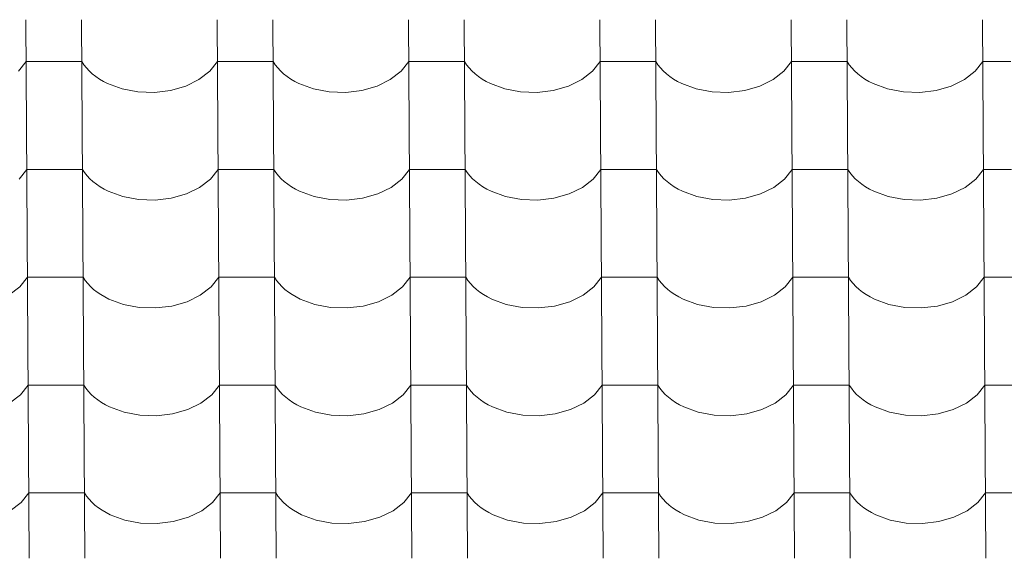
# Model space of a CAD drawing. Header units: millimetres. Extents: x -29001 to 109416, y -1251 to 13451.
# Tile 104 of 163: x -10606 to -9757, y 9032 to 9497. Entities that reach past the tile are written whole.
import ezdxf

# ---------------------------------------------------------------- set-up
doc = ezdxf.new("R2010")
doc.units = ezdxf.units.MM
doc.header["$MEASUREMENT"] = 0
doc.layers.add('POHLED JIŽNÍ_1_Konstrukce - nosné', color=7, linetype='Continuous')
doc.layers.add('POHLED JIŽNÍ_1_Nové_Výplně - Povrchové', color=7, linetype='Continuous')

# ---------------------------------------------------------------- blocks, each defined once
blk = doc.blocks.new('*X1', base_point=(-31394.74, -25864.88))
at = {"layer": 'POHLED JIŽNÍ_1_Nové_Výplně - Povrchové', "color": 21, "linetype": 'Continuous', "lineweight": 20, "true_color": 0xffaaaa}
for p, q in [((-10600.7, 9497.15), (-10600.12, 9404.47)), ((-10552.67, 9497.15), (-10552.09, 9404.47)), ((-10435.7, 9497.15), (-10435.12, 9404.47)), ((-10387.67, 9497.15), (-10387.09, 9404.47)), ((-10270.71, 9497.15), (-10270.13, 9404.47)), ((-10222.67, 9497.15), (-10222.09, 9404.47)), ((-10105.71, 9497.15), (-10105.13, 9404.47)), ((-10057.67, 9497.15), (-10057.09, 9404.47)), ((-9940.71, 9497.15), (-9940.13, 9404.47)), ((-9892.68, 9497.15), (-9892.1, 9404.47)), ((-9775.71, 9497.15), (-9775.13, 9404.47)), ((-10607.09, 9452.6), (-10600.47, 9460.99)), ((-10576.46, 9460.99), (-10600.47, 9460.99)), ((-10552.44, 9460.99), (-10576.46, 9460.99)), ((-10552.44, 9460.99), (-10550.6, 9458.2)), ((-10550.6, 9458.2), (-10548.46, 9455.5)), ((-10442.09, 9452.6), (-10435.48, 9460.99)), ((-10411.46, 9460.99), (-10435.48, 9460.99)), ((-10387.44, 9460.99), (-10411.46, 9460.99)), ((-10387.44, 9460.99), (-10385.6, 9458.2)), ((-10385.6, 9458.2), (-10383.46, 9455.5)), ((-10277.09, 9452.6), (-10270.48, 9460.99)), ((-10246.46, 9460.99), (-10270.48, 9460.99)), ((-10222.44, 9460.99), (-10246.46, 9460.99)), ((-10222.44, 9460.99), (-10220.6, 9458.2)), ((-10220.6, 9458.2), (-10218.47, 9455.5)), ((-10112.1, 9452.6), (-10105.48, 9460.99)), ((-10081.46, 9460.99), (-10105.48, 9460.99)), ((-10057.45, 9460.99), (-10081.46, 9460.99)), ((-10057.45, 9460.99), (-10055.61, 9458.2)), ((-10055.61, 9458.2), (-10053.47, 9455.5)), ((-9947.1, 9452.6), (-9940.48, 9460.99)), ((-9916.47, 9460.99), (-9940.48, 9460.99)), ((-9892.45, 9460.99), (-9916.47, 9460.99)), ((-9892.45, 9460.99), (-9890.61, 9458.2)), ((-9890.61, 9458.2), (-9888.47, 9455.5)), ((-9782.1, 9452.6), (-9775.49, 9460.99)), ((-9751.47, 9460.99), (-9775.49, 9460.99)), ((-10548.46, 9455.5), (-10546.04, 9452.91)), ((-10546.04, 9452.91), (-10543.34, 9450.45)), ((-10543.34, 9450.45), (-10540.38, 9448.12)), ((-10451.36, 9445.43), (-10442.09, 9452.6)), ((-10383.46, 9455.5), (-10381.04, 9452.91)), ((-10381.04, 9452.91), (-10378.34, 9450.45)), ((-10378.34, 9450.45), (-10375.39, 9448.12)), ((-10286.36, 9445.43), (-10277.09, 9452.6)), ((-10218.47, 9455.5), (-10216.04, 9452.91)), ((-10216.04, 9452.91), (-10213.34, 9450.45)), ((-10213.34, 9450.45), (-10210.39, 9448.12)), ((-10121.36, 9445.43), (-10112.1, 9452.6)), ((-10053.47, 9455.5), (-10051.04, 9452.91)), ((-10051.04, 9452.91), (-10048.35, 9450.45)), ((-10048.35, 9450.45), (-10045.39, 9448.12)), ((-9956.37, 9445.43), (-9947.1, 9452.6)), ((-9888.47, 9455.5), (-9886.05, 9452.91)), ((-9886.05, 9452.91), (-9883.35, 9450.45)), ((-9883.35, 9450.45), (-9880.39, 9448.12)), ((-9791.37, 9445.43), (-9782.1, 9452.6)), ((-10540.38, 9448.12), (-10537.19, 9445.94)), ((-10537.19, 9445.94), (-10533.76, 9443.93)), ((-10533.76, 9443.93), (-10530.13, 9442.08)), ((-10530.13, 9442.08), (-10517.66, 9437.5)), ((-10462.8, 9439.84), (-10451.36, 9445.43)), ((-10375.39, 9448.12), (-10372.19, 9445.94)), ((-10372.19, 9445.94), (-10368.76, 9443.93)), ((-10368.76, 9443.93), (-10365.13, 9442.08)), ((-10365.13, 9442.08), (-10352.66, 9437.5)), ((-10297.8, 9439.84), (-10286.36, 9445.43)), ((-10210.39, 9448.12), (-10207.19, 9445.94)), ((-10207.19, 9445.94), (-10203.77, 9443.93)), ((-10203.77, 9443.93), (-10200.13, 9442.08)), ((-10200.13, 9442.08), (-10187.66, 9437.5)), ((-10132.8, 9439.84), (-10121.36, 9445.43)), ((-10045.39, 9448.12), (-10042.19, 9445.94)), ((-10042.19, 9445.94), (-10038.77, 9443.93)), ((-10038.77, 9443.93), (-10035.14, 9442.08)), ((-10035.14, 9442.08), (-10022.66, 9437.5)), ((-9967.81, 9439.84), (-9956.37, 9445.43)), ((-9880.39, 9448.12), (-9877.2, 9445.94)), ((-9877.2, 9445.94), (-9873.77, 9443.93)), ((-9873.77, 9443.93), (-9870.14, 9442.08)), ((-9870.14, 9442.08), (-9857.67, 9437.5)), ((-9802.81, 9439.84), (-9791.37, 9445.43)), ((-10517.66, 9437.5), (-10503.98, 9434.92)), ((-10503.98, 9434.92), (-10489.8, 9434.45)), ((-10489.8, 9434.45), (-10475.83, 9436.12)), ((-10475.83, 9436.12), (-10462.8, 9439.84)), ((-10352.66, 9437.5), (-10338.98, 9434.92)), ((-10338.98, 9434.92), (-10324.8, 9434.45)), ((-10324.8, 9434.45), (-10310.84, 9436.12)), ((-10310.84, 9436.12), (-10297.8, 9439.84)), ((-10187.66, 9437.5), (-10173.99, 9434.92)), ((-10173.99, 9434.92), (-10159.8, 9434.45)), ((-10159.8, 9434.45), (-10145.84, 9436.12)), ((-10145.84, 9436.12), (-10132.8, 9439.84)), ((-10022.66, 9437.5), (-10008.99, 9434.92)), ((-10008.99, 9434.92), (-9994.81, 9434.45)), ((-9994.81, 9434.45), (-9980.84, 9436.12)), ((-9980.84, 9436.12), (-9967.81, 9439.84)), ((-9857.67, 9437.5), (-9843.99, 9434.92)), ((-9843.99, 9434.92), (-9829.81, 9434.45)), ((-9829.81, 9434.45), (-9815.85, 9436.12)), ((-9815.85, 9436.12), (-9802.81, 9439.84)), ((-10600.12, 9404.14), (-10599.54, 9311.46)), ((-10552.08, 9404.14), (-10551.5, 9311.46)), ((-10435.12, 9404.14), (-10434.54, 9311.46)), ((-10387.09, 9404.14), (-10386.51, 9311.46)), ((-10270.12, 9404.14), (-10269.54, 9311.46)), ((-10222.09, 9404.14), (-10221.51, 9311.46)), ((-10105.13, 9404.14), (-10104.55, 9311.46)), ((-10057.09, 9404.14), (-10056.51, 9311.46)), ((-9940.13, 9404.14), (-9939.55, 9311.46)), ((-9892.09, 9404.14), (-9891.52, 9311.46)), ((-9775.13, 9404.14), (-9774.55, 9311.46)), ((-10606.51, 9359.59), (-10599.89, 9367.98)), ((-10575.88, 9367.98), (-10599.89, 9367.98)), ((-10551.86, 9367.98), (-10575.88, 9367.98)), ((-10551.86, 9367.98), (-10550.02, 9365.19)), ((-10550.02, 9365.19), (-10547.88, 9362.49)), ((-10441.51, 9359.59), (-10434.9, 9367.98)), ((-10410.88, 9367.98), (-10434.9, 9367.98)), ((-10386.86, 9367.98), (-10410.88, 9367.98)), ((-10386.86, 9367.98), (-10385.02, 9365.19)), ((-10385.02, 9365.19), (-10382.88, 9362.49)), ((-10276.51, 9359.59), (-10269.9, 9367.98)), ((-10245.88, 9367.98), (-10269.9, 9367.98)), ((-10221.86, 9367.98), (-10245.88, 9367.98)), ((-10221.86, 9367.98), (-10220.02, 9365.19)), ((-10220.02, 9365.19), (-10217.88, 9362.49)), ((-10111.52, 9359.59), (-10104.9, 9367.98)), ((-10080.88, 9367.98), (-10104.9, 9367.98)), ((-10056.87, 9367.98), (-10080.88, 9367.98)), ((-10056.87, 9367.98), (-10055.02, 9365.19)), ((-10055.02, 9365.19), (-10052.89, 9362.49)), ((-9946.52, 9359.59), (-9939.9, 9367.98)), ((-9915.89, 9367.98), (-9939.9, 9367.98)), ((-9891.87, 9367.98), (-9915.89, 9367.98)), ((-9891.87, 9367.98), (-9890.03, 9365.19)), ((-9890.03, 9365.19), (-9887.89, 9362.49)), ((-9781.52, 9359.59), (-9774.91, 9367.98)), ((-9750.89, 9367.98), (-9774.91, 9367.98)), ((-10547.88, 9362.49), (-10545.45, 9359.9)), ((-10545.45, 9359.9), (-10542.76, 9357.44)), ((-10542.76, 9357.44), (-10539.8, 9355.11)), ((-10450.78, 9352.42), (-10441.51, 9359.59)), ((-10382.88, 9362.49), (-10380.46, 9359.9)), ((-10380.46, 9359.9), (-10377.76, 9357.44)), ((-10377.76, 9357.44), (-10374.81, 9355.11)), ((-10285.78, 9352.42), (-10276.51, 9359.59)), ((-10217.88, 9362.49), (-10215.46, 9359.9)), ((-10215.46, 9359.9), (-10212.76, 9357.44)), ((-10212.76, 9357.44), (-10209.81, 9355.11)), ((-10120.78, 9352.42), (-10111.52, 9359.59)), ((-10052.89, 9362.49), (-10050.46, 9359.9)), ((-10050.46, 9359.9), (-10047.77, 9357.44)), ((-10047.77, 9357.44), (-10044.81, 9355.11)), ((-9955.78, 9352.42), (-9946.52, 9359.59)), ((-9887.89, 9362.49), (-9885.47, 9359.9)), ((-9885.47, 9359.9), (-9882.77, 9357.44)), ((-9882.77, 9357.44), (-9879.81, 9355.11)), ((-9790.79, 9352.42), (-9781.52, 9359.59)), ((-10539.8, 9355.11), (-10536.6, 9352.93)), ((-10536.6, 9352.93), (-10533.18, 9350.92)), ((-10533.18, 9350.92), (-10529.55, 9349.07)), ((-10529.55, 9349.07), (-10517.08, 9344.5)), ((-10462.22, 9346.83), (-10450.78, 9352.42)), ((-10374.81, 9355.11), (-10371.61, 9352.93)), ((-10371.61, 9352.93), (-10368.18, 9350.92)), ((-10368.18, 9350.92), (-10364.55, 9349.07)), ((-10364.55, 9349.07), (-10352.08, 9344.5)), ((-10297.22, 9346.83), (-10285.78, 9352.42)), ((-10209.81, 9355.11), (-10206.61, 9352.93)), ((-10206.61, 9352.93), (-10203.19, 9350.92)), ((-10203.19, 9350.92), (-10199.55, 9349.07)), ((-10199.55, 9349.07), (-10187.08, 9344.5)), ((-10132.22, 9346.83), (-10120.78, 9352.42)), ((-10044.81, 9355.11), (-10041.61, 9352.93)), ((-10041.61, 9352.93), (-10038.19, 9350.92)), ((-10038.19, 9350.92), (-10034.55, 9349.07)), ((-10034.55, 9349.07), (-10022.08, 9344.5)), ((-9967.23, 9346.83), (-9955.78, 9352.42)), ((-9879.81, 9355.11), (-9876.62, 9352.93)), ((-9876.62, 9352.93), (-9873.19, 9350.92)), ((-9873.19, 9350.92), (-9869.56, 9349.07)), ((-9869.56, 9349.07), (-9857.09, 9344.5)), ((-9802.23, 9346.83), (-9790.79, 9352.42)), ((-10517.08, 9344.5), (-10503.4, 9341.91)), ((-10503.4, 9341.91), (-10489.22, 9341.44)), ((-10489.22, 9341.44), (-10475.25, 9343.11)), ((-10475.25, 9343.11), (-10462.22, 9346.83)), ((-10352.08, 9344.5), (-10338.4, 9341.91)), ((-10338.4, 9341.91), (-10324.22, 9341.44)), ((-10324.22, 9341.44), (-10310.26, 9343.11)), ((-10310.26, 9343.11), (-10297.22, 9346.83)), ((-10187.08, 9344.5), (-10173.4, 9341.91)), ((-10173.4, 9341.91), (-10159.22, 9341.44)), ((-10159.22, 9341.44), (-10145.26, 9343.11)), ((-10145.26, 9343.11), (-10132.22, 9346.83)), ((-10022.08, 9344.5), (-10008.41, 9341.91)), ((-10008.41, 9341.91), (-9994.23, 9341.44)), ((-9994.23, 9341.44), (-9980.26, 9343.11)), ((-9980.26, 9343.11), (-9967.23, 9346.83)), ((-9857.09, 9344.5), (-9843.41, 9341.91)), ((-9843.41, 9341.91), (-9829.23, 9341.44)), ((-9829.23, 9341.44), (-9815.26, 9343.11)), ((-9815.26, 9343.11), (-9802.23, 9346.83)), ((-10599.54, 9311.13), (-10598.96, 9218.45)), ((-10551.5, 9311.13), (-10550.92, 9218.45)), ((-10434.54, 9311.13), (-10433.96, 9218.45)), ((-10386.51, 9311.13), (-10385.93, 9218.45)), ((-10269.54, 9311.13), (-10268.96, 9218.45)), ((-10221.51, 9311.13), (-10220.93, 9218.45)), ((-10104.54, 9311.13), (-10103.97, 9218.45)), ((-10056.51, 9311.13), (-10055.93, 9218.45)), ((-9939.55, 9311.13), (-9938.97, 9218.45)), ((-9891.51, 9311.13), (-9890.93, 9218.45)), ((-9774.55, 9311.13), (-9773.97, 9218.45)), ((-10605.93, 9266.59), (-10599.31, 9274.97)), ((-10575.29, 9274.97), (-10599.31, 9274.97)), ((-10551.28, 9274.97), (-10575.29, 9274.97)), ((-10551.28, 9274.97), (-10549.43, 9272.18)), ((-10549.43, 9272.18), (-10547.3, 9269.48)), ((-10440.93, 9266.59), (-10434.31, 9274.97)), ((-10410.3, 9274.97), (-10434.31, 9274.97)), ((-10386.28, 9274.97), (-10410.3, 9274.97)), ((-10386.28, 9274.97), (-10384.44, 9272.18)), ((-10384.44, 9272.18), (-10382.3, 9269.48)), ((-10275.93, 9266.59), (-10269.32, 9274.97)), ((-10245.3, 9274.97), (-10269.32, 9274.97)), ((-10221.28, 9274.97), (-10245.3, 9274.97)), ((-10221.28, 9274.97), (-10219.44, 9272.18)), ((-10219.44, 9272.18), (-10217.3, 9269.48)), ((-10110.93, 9266.59), (-10104.32, 9274.97)), ((-10080.3, 9274.97), (-10104.32, 9274.97)), ((-10056.28, 9274.97), (-10080.3, 9274.97)), ((-10056.28, 9274.97), (-10054.44, 9272.18)), ((-10054.44, 9272.18), (-10052.3, 9269.48)), ((-9945.94, 9266.59), (-9939.32, 9274.97)), ((-9915.3, 9274.97), (-9939.32, 9274.97)), ((-9891.29, 9274.97), (-9915.3, 9274.97)), ((-9891.29, 9274.97), (-9889.45, 9272.18)), ((-9889.45, 9272.18), (-9887.31, 9269.48)), ((-9780.94, 9266.59), (-9774.32, 9274.97)), ((-9750.31, 9274.97), (-9774.32, 9274.97)), ((-10615.19, 9259.41), (-10605.93, 9266.59)), ((-10547.3, 9269.48), (-10544.87, 9266.9)), ((-10544.87, 9266.9), (-10542.18, 9264.43)), ((-10542.18, 9264.43), (-10539.22, 9262.1)), ((-10450.19, 9259.41), (-10440.93, 9266.59)), ((-10382.3, 9269.48), (-10379.88, 9266.9)), ((-10379.88, 9266.9), (-10377.18, 9264.43)), ((-10377.18, 9264.43), (-10374.22, 9262.1)), ((-10285.2, 9259.41), (-10275.93, 9266.59)), ((-10217.3, 9269.48), (-10214.88, 9266.9)), ((-10214.88, 9266.9), (-10212.18, 9264.43)), ((-10212.18, 9264.43), (-10209.23, 9262.1)), ((-10120.2, 9259.41), (-10110.93, 9266.59)), ((-10052.3, 9269.48), (-10049.88, 9266.9)), ((-10049.88, 9266.9), (-10047.18, 9264.43)), ((-10047.18, 9264.43), (-10044.23, 9262.1)), ((-9955.2, 9259.41), (-9945.94, 9266.59)), ((-9887.31, 9269.48), (-9884.88, 9266.9)), ((-9884.88, 9266.9), (-9882.19, 9264.43)), ((-9882.19, 9264.43), (-9879.23, 9262.1)), ((-9790.2, 9259.41), (-9780.94, 9266.59)), ((-10539.22, 9262.1), (-10536.02, 9259.93)), ((-10536.02, 9259.93), (-10532.6, 9257.91)), ((-10532.6, 9257.91), (-10528.97, 9256.06)), ((-10528.97, 9256.06), (-10516.49, 9251.49)), ((-10474.67, 9250.1), (-10461.64, 9253.82)), ((-10461.64, 9253.82), (-10450.19, 9259.41)), ((-10374.22, 9262.1), (-10371.03, 9259.93)), ((-10371.03, 9259.93), (-10367.6, 9257.91)), ((-10367.6, 9257.91), (-10363.97, 9256.06)), ((-10363.97, 9256.06), (-10351.5, 9251.49)), ((-10309.67, 9250.1), (-10296.64, 9253.82)), ((-10296.64, 9253.82), (-10285.2, 9259.41)), ((-10209.23, 9262.1), (-10206.03, 9259.93)), ((-10206.03, 9259.93), (-10202.6, 9257.91)), ((-10202.6, 9257.91), (-10198.97, 9256.06)), ((-10198.97, 9256.06), (-10186.5, 9251.49)), ((-10144.68, 9250.1), (-10131.64, 9253.82)), ((-10131.64, 9253.82), (-10120.2, 9259.41)), ((-10044.23, 9262.1), (-10041.03, 9259.93)), ((-10041.03, 9259.93), (-10037.61, 9257.91)), ((-10037.61, 9257.91), (-10033.97, 9256.06)), ((-10033.97, 9256.06), (-10021.5, 9251.49)), ((-9979.68, 9250.1), (-9966.64, 9253.82)), ((-9966.64, 9253.82), (-9955.2, 9259.41)), ((-9879.23, 9262.1), (-9876.03, 9259.93)), ((-9876.03, 9259.93), (-9872.61, 9257.91)), ((-9872.61, 9257.91), (-9868.98, 9256.06)), ((-9868.98, 9256.06), (-9856.5, 9251.49)), ((-9814.68, 9250.1), (-9801.65, 9253.82)), ((-9801.65, 9253.82), (-9790.2, 9259.41)), ((-10516.49, 9251.49), (-10502.82, 9248.9)), ((-10502.82, 9248.9), (-10488.64, 9248.43)), ((-10488.64, 9248.43), (-10474.67, 9250.1)), ((-10351.5, 9251.49), (-10337.82, 9248.9)), ((-10337.82, 9248.9), (-10323.64, 9248.43)), ((-10323.64, 9248.43), (-10309.67, 9250.1)), ((-10186.5, 9251.49), (-10172.82, 9248.9)), ((-10172.82, 9248.9), (-10158.64, 9248.43)), ((-10158.64, 9248.43), (-10144.68, 9250.1)), ((-10021.5, 9251.49), (-10007.83, 9248.9)), ((-10007.83, 9248.9), (-9993.64, 9248.43)), ((-9993.64, 9248.43), (-9979.68, 9250.1)), ((-9856.5, 9251.49), (-9842.83, 9248.9)), ((-9842.83, 9248.9), (-9828.65, 9248.43)), ((-9828.65, 9248.43), (-9814.68, 9250.1)), ((-10598.96, 9218.12), (-10598.38, 9125.44)), ((-10550.92, 9218.12), (-10550.34, 9125.44)), ((-10433.96, 9218.12), (-10433.38, 9125.44)), ((-10385.92, 9218.12), (-10385.34, 9125.44)), ((-10268.96, 9218.12), (-10268.38, 9125.44)), ((-10220.93, 9218.12), (-10220.35, 9125.44)), ((-10103.96, 9218.12), (-10103.38, 9125.44)), ((-10055.93, 9218.12), (-10055.35, 9125.44)), ((-9938.97, 9218.12), (-9938.39, 9125.44)), ((-9890.93, 9218.12), (-9890.35, 9125.44)), ((-9773.97, 9218.12), (-9773.39, 9125.44)), ((-10605.34, 9173.58), (-10598.73, 9181.96)), ((-10574.71, 9181.96), (-10598.73, 9181.96)), ((-10550.69, 9181.96), (-10574.71, 9181.96)), ((-10550.69, 9181.96), (-10548.85, 9179.17)), ((-10548.85, 9179.17), (-10546.72, 9176.47)), ((-10440.35, 9173.58), (-10433.73, 9181.96)), ((-10409.71, 9181.96), (-10433.73, 9181.96)), ((-10385.7, 9181.96), (-10409.71, 9181.96)), ((-10385.7, 9181.96), (-10383.86, 9179.17)), ((-10383.86, 9179.17), (-10381.72, 9176.47)), ((-10275.35, 9173.58), (-10268.73, 9181.96)), ((-10244.72, 9181.96), (-10268.73, 9181.96)), ((-10220.7, 9181.96), (-10244.72, 9181.96)), ((-10220.7, 9181.96), (-10218.86, 9179.17)), ((-10218.86, 9179.17), (-10216.72, 9176.47)), ((-10110.35, 9173.58), (-10103.74, 9181.96)), ((-10079.72, 9181.96), (-10103.74, 9181.96)), ((-10055.7, 9181.96), (-10079.72, 9181.96)), ((-10055.7, 9181.96), (-10053.86, 9179.17)), ((-10053.86, 9179.17), (-10051.72, 9176.47)), ((-9945.36, 9173.58), (-9938.74, 9181.96)), ((-9914.72, 9181.96), (-9938.74, 9181.96)), ((-9890.71, 9181.96), (-9914.72, 9181.96)), ((-9890.71, 9181.96), (-9888.86, 9179.17)), ((-9888.86, 9179.17), (-9886.73, 9176.47)), ((-9780.36, 9173.58), (-9773.74, 9181.96)), ((-9749.73, 9181.96), (-9773.74, 9181.96)), ((-10614.61, 9166.4), (-10605.34, 9173.58)), ((-10546.72, 9176.47), (-10544.29, 9173.89)), ((-10544.29, 9173.89), (-10541.6, 9171.42)), ((-10541.6, 9171.42), (-10538.64, 9169.1)), ((-10538.64, 9169.1), (-10535.44, 9166.92)), ((-10449.61, 9166.4), (-10440.35, 9173.58)), ((-10381.72, 9176.47), (-10379.29, 9173.89)), ((-10379.29, 9173.89), (-10376.6, 9171.42)), ((-10376.6, 9171.42), (-10373.64, 9169.1)), ((-10373.64, 9169.1), (-10370.44, 9166.92)), ((-10284.62, 9166.4), (-10275.35, 9173.58)), ((-10216.72, 9176.47), (-10214.3, 9173.89)), ((-10214.3, 9173.89), (-10211.6, 9171.42)), ((-10211.6, 9171.42), (-10208.65, 9169.1)), ((-10208.65, 9169.1), (-10205.45, 9166.92)), ((-10119.62, 9166.4), (-10110.35, 9173.58)), ((-10051.72, 9176.47), (-10049.3, 9173.89)), ((-10049.3, 9173.89), (-10046.6, 9171.42)), ((-10046.6, 9171.42), (-10043.65, 9169.1)), ((-10043.65, 9169.1), (-10040.45, 9166.92)), ((-9954.62, 9166.4), (-9945.36, 9173.58)), ((-9886.73, 9176.47), (-9884.3, 9173.89)), ((-9884.3, 9173.89), (-9881.61, 9171.42)), ((-9881.61, 9171.42), (-9878.65, 9169.1)), ((-9878.65, 9169.1), (-9875.45, 9166.92)), ((-9789.62, 9166.4), (-9780.36, 9173.58)), ((-10535.44, 9166.92), (-10532.02, 9164.9)), ((-10532.02, 9164.9), (-10528.38, 9163.05)), ((-10528.38, 9163.05), (-10515.91, 9158.48)), ((-10474.09, 9157.09), (-10461.05, 9160.81)), ((-10461.05, 9160.81), (-10449.61, 9166.4)), ((-10370.44, 9166.92), (-10367.02, 9164.9)), ((-10367.02, 9164.9), (-10363.39, 9163.05)), ((-10363.39, 9163.05), (-10350.91, 9158.48)), ((-10309.09, 9157.09), (-10296.06, 9160.81)), ((-10296.06, 9160.81), (-10284.62, 9166.4)), ((-10205.45, 9166.92), (-10202.02, 9164.9)), ((-10202.02, 9164.9), (-10198.39, 9163.05)), ((-10198.39, 9163.05), (-10185.92, 9158.48)), ((-10144.1, 9157.09), (-10131.06, 9160.81)), ((-10131.06, 9160.81), (-10119.62, 9166.4)), ((-10040.45, 9166.92), (-10037.02, 9164.9)), ((-10037.02, 9164.9), (-10033.39, 9163.05)), ((-10033.39, 9163.05), (-10020.92, 9158.48)), ((-9979.1, 9157.09), (-9966.06, 9160.81)), ((-9966.06, 9160.81), (-9954.62, 9166.4)), ((-9875.45, 9166.92), (-9872.03, 9164.9)), ((-9872.03, 9164.9), (-9868.39, 9163.05)), ((-9868.39, 9163.05), (-9855.92, 9158.48)), ((-9814.1, 9157.09), (-9801.07, 9160.81)), ((-9801.07, 9160.81), (-9789.62, 9166.4)), ((-10515.91, 9158.48), (-10502.24, 9155.89)), ((-10502.24, 9155.89), (-10488.05, 9155.42)), ((-10488.05, 9155.42), (-10474.09, 9157.09)), ((-10350.91, 9158.48), (-10337.24, 9155.89)), ((-10337.24, 9155.89), (-10323.06, 9155.42)), ((-10323.06, 9155.42), (-10309.09, 9157.09)), ((-10185.92, 9158.48), (-10172.24, 9155.89)), ((-10172.24, 9155.89), (-10158.06, 9155.42)), ((-10158.06, 9155.42), (-10144.1, 9157.09)), ((-10020.92, 9158.48), (-10007.24, 9155.89)), ((-10007.24, 9155.89), (-9993.06, 9155.42)), ((-9993.06, 9155.42), (-9979.1, 9157.09)), ((-9855.92, 9158.48), (-9842.25, 9155.89)), ((-9842.25, 9155.89), (-9828.07, 9155.42)), ((-9828.07, 9155.42), (-9814.1, 9157.09)), ((-10598.37, 9125.11), (-10597.79, 9032.43)), ((-10550.34, 9125.11), (-10549.76, 9032.43)), ((-10433.38, 9125.11), (-10432.8, 9032.43)), ((-10385.34, 9125.11), (-10384.76, 9032.43)), ((-10268.38, 9125.11), (-10267.8, 9032.43)), ((-10220.34, 9125.11), (-10219.77, 9032.43)), ((-10103.38, 9125.11), (-10102.8, 9032.43)), ((-10055.35, 9125.11), (-10054.77, 9032.43)), ((-9938.38, 9125.11), (-9937.8, 9032.43)), ((-9890.35, 9125.11), (-9889.77, 9032.43)), ((-9773.39, 9125.11), (-9772.81, 9032.43)), ((-10604.76, 9080.57), (-10598.15, 9088.95)), ((-10574.13, 9088.95), (-10598.15, 9088.95)), ((-10550.11, 9088.95), (-10574.13, 9088.95)), ((-10550.11, 9088.95), (-10548.27, 9086.16)), ((-10548.27, 9086.16), (-10546.13, 9083.46)), ((-10439.77, 9080.57), (-10433.15, 9088.95)), ((-10409.13, 9088.95), (-10433.15, 9088.95)), ((-10385.12, 9088.95), (-10409.13, 9088.95)), ((-10385.12, 9088.95), (-10383.27, 9086.16)), ((-10383.27, 9086.16), (-10381.14, 9083.46)), ((-10274.77, 9080.57), (-10268.15, 9088.95)), ((-10244.14, 9088.95), (-10268.15, 9088.95)), ((-10220.12, 9088.95), (-10244.14, 9088.95)), ((-10220.12, 9088.95), (-10218.28, 9086.16)), ((-10218.28, 9086.16), (-10216.14, 9083.46)), ((-10109.77, 9080.57), (-10103.16, 9088.95)), ((-10079.14, 9088.95), (-10103.16, 9088.95)), ((-10055.12, 9088.95), (-10079.14, 9088.95)), ((-10055.12, 9088.95), (-10053.28, 9086.16)), ((-10053.28, 9086.16), (-10051.14, 9083.46)), ((-9944.77, 9080.57), (-9938.16, 9088.95)), ((-9914.14, 9088.95), (-9938.16, 9088.95)), ((-9890.12, 9088.95), (-9914.14, 9088.95)), ((-9890.12, 9088.95), (-9888.28, 9086.16)), ((-9888.28, 9086.16), (-9886.14, 9083.46)), ((-9779.78, 9080.57), (-9773.16, 9088.95)), ((-9749.14, 9088.95), (-9773.16, 9088.95)), ((-10614.03, 9073.4), (-10604.76, 9080.57)), ((-10546.13, 9083.46), (-10543.71, 9080.88)), ((-10543.71, 9080.88), (-10541.01, 9078.41)), ((-10541.01, 9078.41), (-10538.06, 9076.09)), ((-10538.06, 9076.09), (-10534.86, 9073.91)), ((-10449.03, 9073.4), (-10439.77, 9080.57)), ((-10381.14, 9083.46), (-10378.71, 9080.88)), ((-10378.71, 9080.88), (-10376.02, 9078.41)), ((-10376.02, 9078.41), (-10373.06, 9076.09)), ((-10373.06, 9076.09), (-10369.86, 9073.91)), ((-10284.03, 9073.4), (-10274.77, 9080.57)), ((-10216.14, 9083.46), (-10213.72, 9080.88)), ((-10213.72, 9080.88), (-10211.02, 9078.41)), ((-10211.02, 9078.41), (-10208.06, 9076.09)), ((-10208.06, 9076.09), (-10204.87, 9073.91)), ((-10119.04, 9073.4), (-10109.77, 9080.57)), ((-10051.14, 9083.46), (-10048.72, 9080.88)), ((-10048.72, 9080.88), (-10046.02, 9078.41)), ((-10046.02, 9078.41), (-10043.07, 9076.09)), ((-10043.07, 9076.09), (-10039.87, 9073.91)), ((-9954.04, 9073.4), (-9944.77, 9080.57)), ((-9886.14, 9083.46), (-9883.72, 9080.88)), ((-9883.72, 9080.88), (-9881.02, 9078.41)), ((-9881.02, 9078.41), (-9878.07, 9076.09)), ((-9878.07, 9076.09), (-9874.87, 9073.91)), ((-9789.04, 9073.4), (-9779.78, 9080.57)), ((-10534.86, 9073.91), (-10531.44, 9071.89)), ((-10531.44, 9071.89), (-10527.8, 9070.04)), ((-10527.8, 9070.04), (-10515.33, 9065.47)), ((-10473.51, 9064.08), (-10460.47, 9067.8)), ((-10460.47, 9067.8), (-10449.03, 9073.4)), ((-10369.86, 9073.91), (-10366.44, 9071.89)), ((-10366.44, 9071.89), (-10362.81, 9070.04)), ((-10362.81, 9070.04), (-10350.33, 9065.47)), ((-10308.51, 9064.08), (-10295.48, 9067.8)), ((-10295.48, 9067.8), (-10284.03, 9073.4)), ((-10204.87, 9073.91), (-10201.44, 9071.89)), ((-10201.44, 9071.89), (-10197.81, 9070.04)), ((-10197.81, 9070.04), (-10185.34, 9065.47)), ((-10143.51, 9064.08), (-10130.48, 9067.8)), ((-10130.48, 9067.8), (-10119.04, 9073.4)), ((-10039.87, 9073.91), (-10036.44, 9071.89)), ((-10036.44, 9071.89), (-10032.81, 9070.04)), ((-10032.81, 9070.04), (-10020.34, 9065.47)), ((-9978.52, 9064.08), (-9965.48, 9067.8)), ((-9965.48, 9067.8), (-9954.04, 9073.4)), ((-9874.87, 9073.91), (-9871.45, 9071.89)), ((-9871.45, 9071.89), (-9867.81, 9070.04)), ((-9867.81, 9070.04), (-9855.34, 9065.47)), ((-9813.52, 9064.08), (-9800.48, 9067.8)), ((-9800.48, 9067.8), (-9789.04, 9073.4)), ((-10515.33, 9065.47), (-10501.65, 9062.88)), ((-10501.65, 9062.88), (-10487.47, 9062.41)), ((-10487.47, 9062.41), (-10473.51, 9064.08)), ((-10350.33, 9065.47), (-10336.66, 9062.88)), ((-10336.66, 9062.88), (-10322.48, 9062.41)), ((-10322.48, 9062.41), (-10308.51, 9064.08)), ((-10185.34, 9065.47), (-10171.66, 9062.88)), ((-10171.66, 9062.88), (-10157.48, 9062.41)), ((-10157.48, 9062.41), (-10143.51, 9064.08)), ((-10020.34, 9065.47), (-10006.66, 9062.88)), ((-10006.66, 9062.88), (-9992.48, 9062.41)), ((-9992.48, 9062.41), (-9978.52, 9064.08)), ((-9855.34, 9065.47), (-9841.67, 9062.88)), ((-9841.67, 9062.88), (-9827.48, 9062.41)), ((-9827.48, 9062.41), (-9813.52, 9064.08))]:
    blk.add_line(p, q, dxfattribs=at)

msp = doc.modelspace()

# ---------------------------------------------------------------- block references
at = {"layer": 'POHLED JIŽNÍ_1_Konstrukce - nosné', "color": 9, "linetype": 'Continuous', "lineweight": 13}
msp.add_blockref('*X1', (-31394.74, -25864.88), dxfattribs=at)

doc.saveas('drawing.dxf')
